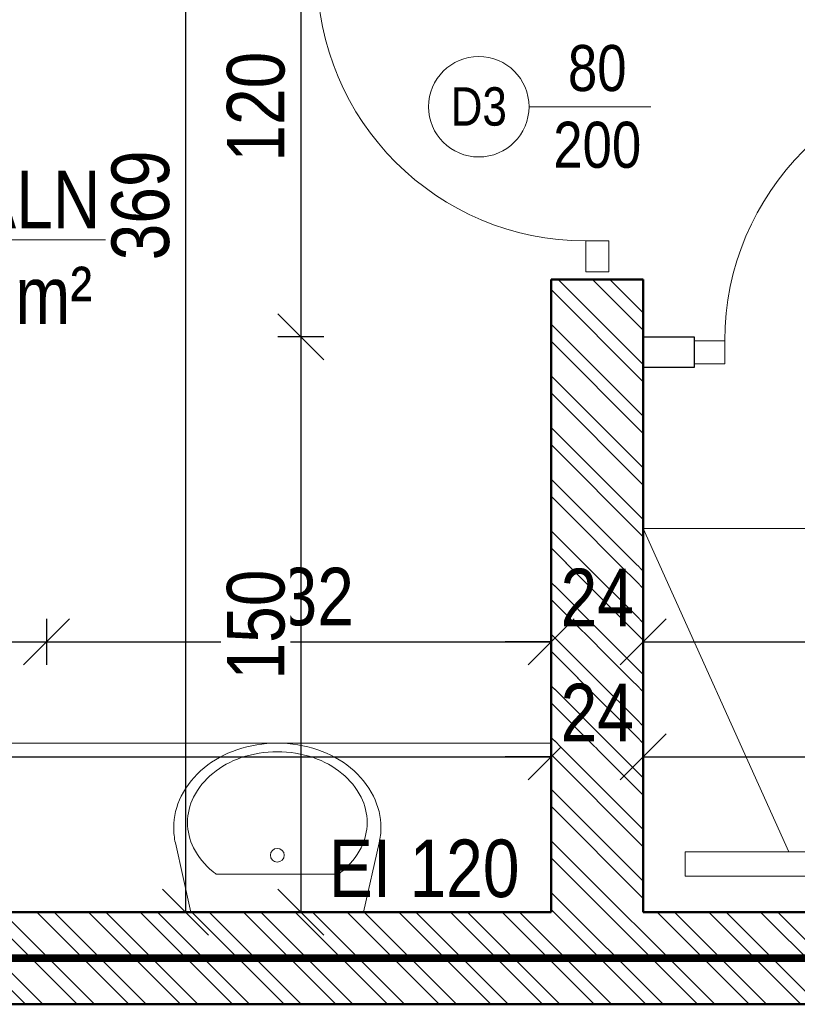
# Model space of a CAD drawing. Header units: millimetres. Extents: x 31175 to 52214, y -18116 to -5516.
# Tile 16 of 155: x 34783 to 34985, y -13562 to -13306. Entities that reach past the tile are written whole.
import ezdxf

# ---------------------------------------------------------------- set-up
doc = ezdxf.new("R2010")
doc.units = ezdxf.units.MM
doc.linetypes.add('ACAD_ISO05W100', pattern=[33, 24, -3, 0, -3, 0, -3])
doc.layers.get('Defpoints').update_dxf_attribs({"color": 6})
for name, color, linetype, lineweight in [('A-ARM', 225, 'Continuous', 0), ('A-DRZ', 154, 'Continuous', 0), ('A-kreskowanie', 253, 'Continuous', 0), ('A-opis', 130, 'Continuous', 9), ('A-wymiar', 177, 'Continuous', 0), ('A_opis_drzwi', 60, 'Continuous', 0), ('A_p_poż', 7, 'Continuous', 0), ('A_SCIANA_PROJ_KONSTRUKCJA', 3, 'Continuous', 50), ('A_SCINAN_PROJ_DZIALOWA', 5, 'Continuous', 30)]:
    doc.layers.add(name, color=color, linetype=linetype, lineweight=lineweight)
doc.styles.get("Standard").update_dxf_attribs({"font": 'ARIALN.TTF'})
doc.styles.add('wymiary', font='ARIALN.TTF')
doc.dimstyles.new('anka', dxfattribs={"dimtxt": 15, "dimasz": 12, "dimexe": 6, "dimexo": 0.0625, "dimgap": 4, "dimtad": 1, "dimdec": 0, "dimzin": 0, "dimdsep": 46, "dimtxsty": 'wymiary', "dimblk": 'OBLIQUE', "dimcen": 0.09, "dimclrt": 7, "dimadec": 0, "dimazin": 0, "dimtfac": 1, "dimtdec": 0, "dimtix": 1, "dimtofl": 0, "dimtmove": 0, "dimatfit": 3, "dimldrblk": 'OBLIQUE', "dimfxl": 6, "dimfxlon": 1, "dimtfill": 1, "dimtolj": 1, "dimtzin": 0, "dimarcsym": 0})

# ---------------------------------------------------------------- blocks, each defined once
blk = doc.blocks.new('DRZWI-RZ-41')
at = {"layer": 'A-DRZ'}
for points in [[(9, 43), (3, 43), (3, 35), (9, 35)], [(9, -43), (3, -43), (3, -35), (9, -35)]]:
    blk.add_lwpolyline(points, close=True, dxfattribs=at)
for points in [[(9, -35), (9, -32), (79, -32)], [(79, -35), (79, -32)]]:
    blk.add_lwpolyline(points, dxfattribs=at)
at = {"layer": 'A-DRZ', "extrusion": (0, 0, -1)}
blk.add_lwpolyline([(-9, -35), (-79, -35)], dxfattribs=at)
at = {"layer": 'A-DRZ', "color": 1, "extrusion": (0, 0, -1)}
blk.add_arc((-9, -35), 70, 90, 180, dxfattribs=at)
blk = doc.blocks.new('DYBY2002-B03x0208')
at = {"layer": 'A-ARM'}
for p, q in [((-25, 0), (-29.51, 20.09)), ((25, 0), (29.51, 20.09)), ((-17.69, 11), (17.69, 11)), ((-25, 0), (25, 0))]:
    blk.add_line(p, q, dxfattribs=at)
for points in [[(29.51, 20.09, 0.055281), (30, 24.5, 0.117889), (27.82, 33.61, 0.104524), (21.21, 41.82, 0.089899), (11.74, 47.07, 0.081729), (0, 49, 0.081729), (-11.74, 47.07, 0.089899), (-21.21, 41.82, 0.104524), (-27.82, 33.61, 0.117889), (-30, 24.5, 0.117889)], [(17.69, 11, 0.011961), (18.68, 11.77, 0.104524), (24.25, 18.7, 0.117889), (26, 26, 0.117889), (24.25, 33.3, 0.104524), (18.68, 40.23, 0.089899), (10.46, 44.78, 0.081729), (0, 46.5, 0.081729), (-10.46, 44.78, 0.089899), (-18.68, 40.23, 0.104524), (-24.25, 33.3, 0.117889), (-26, 26, 0.117889)], [(-26, 26, 0.117889), (-24.25, 18.7, 0.104524), (-18.68, 11.77, 0.011961), (-17.69, 11, 0.081729)], [(-30, 24.5, 0.055281), (-29.51, 20.09, 0.104524)]]:
    blk.add_lwpolyline(points, format="xyb", dxfattribs=at)
blk.add_circle((0, 16.5), 2, dxfattribs=at)
blk = doc.blocks.new('_OBLIQUE')
at = {"color": 0, "linetype": 'ByBlock'}
blk.add_line((-0.5, -0.5), (0.5, 0.5), dxfattribs=at)
blk = doc.blocks.new('*D247')
at = {"layer": 'A-wymiar', "color": 0, "lineweight": -2, "transparency": 16777216}
for p, q in [((34414.44, -13239.9), (34402.44, -13239.9)), ((34408.44, -13239.9), (34408.44, -13538.48)), ((34414.44, -13538.48), (34402.44, -13538.48))]:
    blk.add_line(p, q, dxfattribs=at)
at = {"layer": 'Defpoints', "color": 0, "transparency": 16777216}
for p in [(34426, -13239.9), (34408.44, -13538.48), (34921.04, -13538.48)]:
    blk.add_point(p, dxfattribs=at)
at = {"layer": 'A-wymiar', "color": 0, "lineweight": -2, "transparency": 16777216, "xscale": 12, "yscale": 12, "zscale": 12}
for p, rotation in [((34408.44, -13239.9), 90), ((34408.44, -13538.48), 270)]:
    blk.add_blockref('_OBLIQUE', p, dxfattribs=dict(at, rotation=rotation))
at = {"layer": 'A-wymiar', "color": 7, "lineweight": 9, "transparency": 16777216, "insert": (34396.78, -13389.19), "char_height": 15, "attachment_point": 5, "rotation": 90, "style": 'wymiary', "bg_fill": 3, "box_fill_scale": 1.1, "bg_fill_color": 256, "bg_fill_true_color": 13158600, "bg_fill_transparency": 0}
blk.add_mtext('\\A1;299', dxfattribs=at)
blk = doc.blocks.new('*D262')
at = {"layer": 'A-wymiar', "color": 0, "lineweight": -2, "transparency": 16777216}
for p, q in [((34921.04, -13473.95), (34921.04, -13461.95)), ((34945.04, -13473.95), (34945.04, -13461.95)), ((34921.04, -13467.95), (34909.04, -13467.95)), ((34945.04, -13467.95), (34957.04, -13467.95))]:
    blk.add_line(p, q, dxfattribs=at)
at = {"layer": 'Defpoints', "color": 0, "transparency": 16777216}
for p in [(34945.04, -13467.95), (34921.04, -13538.48), (34945.04, -13538.48)]:
    blk.add_point(p, dxfattribs=at)
at = {"layer": 'A-wymiar', "color": 0, "lineweight": -2, "transparency": 16777216, "xscale": 12, "yscale": 12, "zscale": 12}
blk.add_blockref('_OBLIQUE', (34921.04, -13467.95), dxfattribs=at)
at = {"layer": 'A-wymiar', "color": 0, "lineweight": -2, "transparency": 16777216, "xscale": 12, "yscale": 12, "zscale": 12, "rotation": 180}
blk.add_blockref('_OBLIQUE', (34945.04, -13467.95), dxfattribs=at)
at = {"layer": 'A-wymiar', "color": 7, "lineweight": 9, "transparency": 16777216, "insert": (34933.04, -13456.42), "char_height": 15, "attachment_point": 5, "style": 'wymiary', "bg_fill": 3, "box_fill_scale": 1.1, "bg_fill_color": 256, "bg_fill_true_color": 13158600, "bg_fill_transparency": 0}
blk.add_mtext('\\A1;24', dxfattribs=at)
blk = doc.blocks.new('*D263')
at = {"layer": 'A-wymiar', "color": 0, "lineweight": -2, "transparency": 16777216}
for p, q in [((34945.04, -13473.95), (34945.04, -13461.95)), ((35055.29, -13473.95), (35055.29, -13461.95)), ((34945.04, -13467.95), (35055.29, -13467.95))]:
    blk.add_line(p, q, dxfattribs=at)
at = {"layer": 'Defpoints', "color": 0, "transparency": 16777216}
for p in [(35055.29, -13467.95), (34945.04, -13538.48), (35055.29, -13538.48)]:
    blk.add_point(p, dxfattribs=at)
at = {"layer": 'A-wymiar', "color": 0, "lineweight": -2, "transparency": 16777216, "xscale": 12, "yscale": 12, "zscale": 12, "rotation": 180}
blk.add_blockref('_OBLIQUE', (34945.04, -13467.95), dxfattribs=at)
at = {"layer": 'A-wymiar', "color": 0, "lineweight": -2, "transparency": 16777216, "xscale": 12, "yscale": 12, "zscale": 12}
blk.add_blockref('_OBLIQUE', (35055.29, -13467.95), dxfattribs=at)
at = {"layer": 'A-wymiar', "color": 7, "lineweight": 9, "transparency": 16777216, "insert": (35000.17, -13456.29), "char_height": 15, "attachment_point": 5, "style": 'wymiary', "bg_fill": 3, "box_fill_scale": 1.1, "bg_fill_color": 256, "bg_fill_true_color": 13158600, "bg_fill_transparency": 0}
blk.add_mtext('\\A1;110', dxfattribs=at)
blk = doc.blocks.new('*D115')
at = {"layer": 'A-wymiar', "color": 0, "lineweight": -2, "transparency": 16777216}
for p, q in [((34673.54, -13461.95), (34673.54, -13473.95)), ((34789.54, -13461.95), (34789.54, -13473.95)), ((34673.54, -13467.95), (34789.54, -13467.95))]:
    blk.add_line(p, q, dxfattribs=at)
at = {"layer": 'Defpoints', "color": 0, "transparency": 16777216}
for p in [(34789.54, -13239.9), (34673.54, -13307.9), (34789.54, -13467.95)]:
    blk.add_point(p, dxfattribs=at)
at = {"layer": 'A-wymiar', "color": 0, "lineweight": -2, "transparency": 16777216, "xscale": 12, "yscale": 12, "zscale": 12, "rotation": 180}
blk.add_blockref('_OBLIQUE', (34673.54, -13467.95), dxfattribs=at)
at = {"layer": 'A-wymiar', "color": 0, "lineweight": -2, "transparency": 16777216, "xscale": 12, "yscale": 12, "zscale": 12}
blk.add_blockref('_OBLIQUE', (34789.54, -13467.95), dxfattribs=at)
at = {"layer": 'A-wymiar', "color": 7, "lineweight": 9, "transparency": 16777216, "insert": (34731.54, -13456.29), "char_height": 15, "attachment_point": 5, "style": 'wymiary', "bg_fill": 3, "box_fill_scale": 1.1, "bg_fill_color": 256, "bg_fill_true_color": 13158600, "bg_fill_transparency": 0}
blk.add_mtext('\\A1;116', dxfattribs=at)
blk = doc.blocks.new('*D270')
at = {"layer": 'A-wymiar', "color": 0, "lineweight": -2, "transparency": 16777216}
for p, q in [((34789.54, -13461.95), (34789.54, -13473.95)), ((34921.04, -13461.95), (34921.04, -13473.95)), ((34789.54, -13467.95), (34921.04, -13467.95))]:
    blk.add_line(p, q, dxfattribs=at)
at = {"layer": 'Defpoints', "color": 0, "transparency": 16777216}
for p in [(34789.54, -13239.9), (34921.04, -13373.48), (34921.04, -13467.95)]:
    blk.add_point(p, dxfattribs=at)
at = {"layer": 'A-wymiar', "color": 0, "lineweight": -2, "transparency": 16777216, "xscale": 12, "yscale": 12, "zscale": 12, "rotation": 180}
blk.add_blockref('_OBLIQUE', (34789.54, -13467.95), dxfattribs=at)
at = {"layer": 'A-wymiar', "color": 0, "lineweight": -2, "transparency": 16777216, "xscale": 12, "yscale": 12, "zscale": 12}
blk.add_blockref('_OBLIQUE', (34921.04, -13467.95), dxfattribs=at)
at = {"layer": 'A-wymiar', "color": 7, "lineweight": 9, "transparency": 16777216, "insert": (34855.29, -13456.29), "char_height": 15, "attachment_point": 5, "style": 'wymiary', "bg_fill": 3, "box_fill_scale": 1.1, "bg_fill_color": 256, "bg_fill_true_color": 13158600, "bg_fill_transparency": 0}
blk.add_mtext('\\A1;132', dxfattribs=at)
blk = doc.blocks.new('*D116')
at = {"layer": 'A-wymiar', "color": 0, "lineweight": -2, "transparency": 16777216}
for p, q in [((34347.54, -13503.95), (34347.54, -13491.95)), ((34921.04, -13503.95), (34921.04, -13491.95)), ((34347.54, -13497.95), (34921.04, -13497.95))]:
    blk.add_line(p, q, dxfattribs=at)
at = {"layer": 'Defpoints', "color": 0, "transparency": 16777216}
for p in [(34921.04, -13497.95), (34347.54, -13538.48), (34921.04, -13538.48)]:
    blk.add_point(p, dxfattribs=at)
at = {"layer": 'A-wymiar', "color": 0, "lineweight": -2, "transparency": 16777216, "xscale": 12, "yscale": 12, "zscale": 12, "rotation": 180}
blk.add_blockref('_OBLIQUE', (34347.54, -13497.95), dxfattribs=at)
at = {"layer": 'A-wymiar', "color": 0, "lineweight": -2, "transparency": 16777216, "xscale": 12, "yscale": 12, "zscale": 12}
blk.add_blockref('_OBLIQUE', (34921.04, -13497.95), dxfattribs=at)
at = {"layer": 'A-wymiar', "color": 7, "lineweight": 9, "transparency": 16777216, "insert": (34634.29, -13486.32), "char_height": 15, "attachment_point": 5, "style": 'wymiary', "bg_fill": 3, "box_fill_scale": 1.1, "bg_fill_color": 256, "bg_fill_true_color": 13158600, "bg_fill_transparency": 0}
blk.add_mtext('\\A1;574', dxfattribs=at)
blk = doc.blocks.new('*D117')
at = {"layer": 'A-wymiar', "color": 0, "lineweight": -2, "transparency": 16777216}
for p, q in [((34921.04, -13503.95), (34921.04, -13491.95)), ((34945.04, -13491.95), (34945.04, -13503.95)), ((34921.04, -13497.95), (34909.04, -13497.95)), ((34945.04, -13497.95), (34957.04, -13497.95))]:
    blk.add_line(p, q, dxfattribs=at)
at = {"layer": 'Defpoints', "color": 0, "transparency": 16777216}
for p in [(34945.04, -13467.95), (34945.04, -13497.95), (34921.04, -13538.48)]:
    blk.add_point(p, dxfattribs=at)
at = {"layer": 'A-wymiar', "color": 0, "lineweight": -2, "transparency": 16777216, "xscale": 12, "yscale": 12, "zscale": 12}
blk.add_blockref('_OBLIQUE', (34921.04, -13497.95), dxfattribs=at)
at = {"layer": 'A-wymiar', "color": 0, "lineweight": -2, "transparency": 16777216, "xscale": 12, "yscale": 12, "zscale": 12, "rotation": 180}
blk.add_blockref('_OBLIQUE', (34945.04, -13497.95), dxfattribs=at)
at = {"layer": 'A-wymiar', "color": 7, "lineweight": 9, "transparency": 16777216, "insert": (34933.04, -13486.42), "char_height": 15, "attachment_point": 5, "style": 'wymiary', "bg_fill": 3, "box_fill_scale": 1.1, "bg_fill_color": 256, "bg_fill_true_color": 13158600, "bg_fill_transparency": 0}
blk.add_mtext('\\A1;24', dxfattribs=at)
blk = doc.blocks.new('*D118')
at = {"layer": 'A-wymiar', "color": 0, "lineweight": -2, "transparency": 16777216}
for p, q in [((34945.04, -13491.95), (34945.04, -13503.95)), ((35402.54, -13491.95), (35402.54, -13503.95)), ((34945.04, -13497.95), (35402.54, -13497.95))]:
    blk.add_line(p, q, dxfattribs=at)
at = {"layer": 'Defpoints', "color": 0, "transparency": 16777216}
for p in [(34945.04, -13467.95), (35402.54, -13467.95), (35402.54, -13497.95)]:
    blk.add_point(p, dxfattribs=at)
at = {"layer": 'A-wymiar', "color": 0, "lineweight": -2, "transparency": 16777216, "xscale": 12, "yscale": 12, "zscale": 12, "rotation": 180}
blk.add_blockref('_OBLIQUE', (34945.04, -13497.95), dxfattribs=at)
at = {"layer": 'A-wymiar', "color": 0, "lineweight": -2, "transparency": 16777216, "xscale": 12, "yscale": 12, "zscale": 12}
blk.add_blockref('_OBLIQUE', (35402.54, -13497.95), dxfattribs=at)
at = {"layer": 'A-wymiar', "color": 7, "lineweight": 9, "transparency": 16777216, "insert": (35173.79, -13486.29), "char_height": 15, "attachment_point": 5, "style": 'wymiary', "bg_fill": 3, "box_fill_scale": 1.1, "bg_fill_color": 256, "bg_fill_true_color": 13158600, "bg_fill_transparency": 0}
blk.add_mtext('\\A1;458', dxfattribs=at)
blk = doc.blocks.new('*D168')
at = {"layer": 'A-wymiar', "color": 0, "lineweight": -2, "transparency": 16777216}
for p, q in [((34831.72, -13169.9), (34819.72, -13169.9)), ((34825.72, -13169.9), (34825.72, -13538.48)), ((34831.72, -13538.48), (34819.72, -13538.48))]:
    blk.add_line(p, q, dxfattribs=at)
at = {"layer": 'Defpoints', "color": 0, "transparency": 16777216}
for p in [(34921.04, -13169.9), (34825.72, -13538.48), (34921.04, -13538.48)]:
    blk.add_point(p, dxfattribs=at)
at = {"layer": 'A-wymiar', "color": 0, "lineweight": -2, "transparency": 16777216, "xscale": 12, "yscale": 12, "zscale": 12}
for p, rotation in [((34825.72, -13169.9), 90), ((34825.72, -13538.48), 270)]:
    blk.add_blockref('_OBLIQUE', p, dxfattribs=dict(at, rotation=rotation))
at = {"layer": 'A-wymiar', "color": 7, "transparency": 16777216, "insert": (34814.07, -13354.19), "char_height": 15, "attachment_point": 5, "rotation": 90, "style": 'wymiary', "bg_fill": 3, "box_fill_scale": 1.1, "bg_fill_color": 256, "bg_fill_true_color": 13158600, "bg_fill_transparency": 0}
blk.add_mtext('\\A1;369', dxfattribs=at)
blk = doc.blocks.new('*D641')
at = {"layer": 'A-wymiar', "color": 0, "lineweight": -2, "transparency": 16777216}
for p, q in [((34861.79, -13268.48), (34849.79, -13268.48)), ((34855.79, -13268.48), (34855.79, -13388.48)), ((34861.79, -13388.48), (34849.79, -13388.48))]:
    blk.add_line(p, q, dxfattribs=at)
at = {"layer": 'Defpoints', "color": 0, "transparency": 16777216}
for p in [(34921.04, -13268.48), (34855.79, -13388.48), (34921.04, -13388.48)]:
    blk.add_point(p, dxfattribs=at)
at = {"layer": 'A-wymiar', "color": 0, "lineweight": -2, "transparency": 16777216, "xscale": 12, "yscale": 12, "zscale": 12}
for p, rotation in [((34855.79, -13268.48), 90), ((34855.79, -13388.48), 270)]:
    blk.add_blockref('_OBLIQUE', p, dxfattribs=dict(at, rotation=rotation))
at = {"layer": 'A-wymiar', "color": 7, "transparency": 16777216, "insert": (34844.14, -13328.48), "char_height": 15, "attachment_point": 5, "rotation": 90, "style": 'wymiary', "bg_fill": 3, "box_fill_scale": 1.1, "bg_fill_color": 256, "bg_fill_true_color": 13158600, "bg_fill_transparency": 0}
blk.add_mtext('\\A1;120', dxfattribs=at)
blk = doc.blocks.new('*D642')
at = {"layer": 'A-wymiar', "color": 0, "lineweight": -2, "transparency": 16777216}
for p, q in [((34861.79, -13388.48), (34849.79, -13388.48)), ((34855.79, -13388.48), (34855.79, -13538.48)), ((34861.79, -13538.48), (34849.79, -13538.48))]:
    blk.add_line(p, q, dxfattribs=at)
at = {"layer": 'Defpoints', "color": 0, "transparency": 16777216}
for p in [(34921.04, -13388.48), (34855.79, -13538.48), (34921.04, -13538.48)]:
    blk.add_point(p, dxfattribs=at)
at = {"layer": 'A-wymiar', "color": 0, "lineweight": -2, "transparency": 16777216, "xscale": 12, "yscale": 12, "zscale": 12}
for p, rotation in [((34855.79, -13388.48), 90), ((34855.79, -13538.48), 270)]:
    blk.add_blockref('_OBLIQUE', p, dxfattribs=dict(at, rotation=rotation))
at = {"layer": 'A-wymiar', "color": 7, "transparency": 16777216, "insert": (34844.14, -13463.48), "char_height": 15, "attachment_point": 5, "rotation": 90, "style": 'wymiary', "bg_fill": 3, "box_fill_scale": 1.1, "bg_fill_color": 256, "bg_fill_true_color": 13158600, "bg_fill_transparency": 0}
blk.add_mtext('\\A1;150', dxfattribs=at)

msp = doc.modelspace()

# ---------------------------------------------------------------- linework, layer by layer
at = {"layer": 'A-ARM'}
for points in [[(35055.04, -13438.48), (34945.04, -13438.48)], [(34945.04, -13438.48), (34982.96, -13522.77)], [(34347.54, -13538.48), (34347.54, -13494.38), (34921.04, -13494.38)]]:
    msp.add_lwpolyline(points, dxfattribs=at)
msp.add_lwpolyline([(34955.94, -13522.77), (35046.55, -13522.77), (35046.55, -13529.1), (34955.94, -13529.1)], close=True, dxfattribs=at)
at = {"layer": 'A_p_poż', "color": 1, "linetype": 'ACAD_ISO05W100', "const_width": 2}
msp.add_lwpolyline([(35427.54, -13550.48), (34322.54, -13550.48)], dxfattribs=at)
at = {"layer": 'A_SCIANA_PROJ_KONSTRUKCJA'}
for points in [[(35427.54, -13378.48), (35427.54, -13562.48), (34322.54, -13562.48), (34322.54, -13040.69)], [(34921.04, -13538.48), (34347.54, -13538.48), (34347.54, -13040.69)], [(34921.04, -13373.48), (34921.04, -13538.48)], [(34945.04, -13373.48), (34921.04, -13373.48)], [(34945.04, -13373.48), (34945.04, -13538.48)], [(35402.54, -13378.48), (35402.54, -13538.48), (34945.04, -13538.48)]]:
    msp.add_lwpolyline(points, dxfattribs=at)
at = {"layer": 'A_SCINAN_PROJ_DZIALOWA'}
msp.add_lwpolyline([(34945.04, -13388.48), (34958.29, -13388.48), (34958.29, -13396.48), (34945.24, -13396.48)], dxfattribs=at)

# ---------------------------------------------------------------- block references
at = {"layer": 'A-ARM', "xscale": 0.9, "yscale": 0.9, "zscale": 0.9}
msp.add_blockref('DYBY2002-B03x0208', (34849.67, -13538.48), dxfattribs=at)
at = {"layer": 'A-DRZ', "rotation": 90.00000000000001}
msp.add_blockref('DRZWI-RZ-41', (35001.29, -13398.48), dxfattribs=at)
msp.add_blockref('DRZWI-RZ-41', (35001.29, -13398.48), dxfattribs=at)

# ---------------------------------------------------------------- texts
at = {"layer": 'A_p_poż', "color": 1, "linetype": 'ACAD_ISO05W100', "insert": (34863.1, -13519.54), "char_height": 15, "attachment_point": 1}
msp.add_mtext_dynamic_manual_height_columns('EI 120', width=119.2731, gutter_width=12.5, heights=[0], dxfattribs=at)

# ---------------------------------------------------------------- next in the draw order: dimensions: what is measured, and where the dimension line sits
at = {"layer": 'A-wymiar', "lineweight": 9}
dim = msp.add_linear_dim(base=(34408.44, -13538.48), p1=(34426, -13239.9), p2=(34921.04, -13538.48), angle=90, dimstyle='anka', override={"dimtmove": 1}, dxfattribs=at)
dim.commit()
dim.dimension.update_dxf_attribs({"geometry": '*D247', "text_midpoint": (34396.78, -13389.19)})

# ---------------------------------------------------------------- next in the draw order: dimensions: what is measured, and where the dimension line sits
for base, p1, p2, picture, middle in [((34789.54, -13467.95), (34673.54, -13307.9), (34789.54, -13239.9), '*D115', (34731.54, -13456.29)), ((34945.04, -13467.95), (34921.04, -13538.48), (34945.04, -13538.48), '*D262', (34933.04, -13456.42))]:
    dim = msp.add_linear_dim(base=base, p1=p1, p2=p2, dimstyle='anka', override={"dimtmove": 1}, dxfattribs=at)
    dim.commit()
    dim.dimension.update_dxf_attribs({"geometry": picture, "text_midpoint": middle})

# ---------------------------------------------------------------- next in the draw order: dimensions: what is measured, and where the dimension line sits
for base, p1, p2, picture, middle in [((34921.0427, -13467.9473), (34789.5425, -13239.8988), (34921.0427, -13373.4829), '*D270', (34855.2926, -13456.2887)), ((35055.29, -13467.95), (34945.04, -13538.48), (35055.29, -13538.48), '*D263', (35000.17, -13456.29))]:
    dim = msp.add_linear_dim(base=base, p1=p1, p2=p2, dimstyle='anka', override={"dimtmove": 1}, dxfattribs=at)
    dim.commit()
    dim.dimension.update_dxf_attribs({"geometry": picture, "text_midpoint": middle})
dim = msp.add_linear_dim(base=(34921.04272976, -13497.947335), p1=(34347.54272976, -13538.48285483), p2=(34921.04272976, -13538.48285483), dimstyle='anka', dxfattribs=at)
dim.commit()
dim.dimension.update_dxf_attribs({"geometry": '*D116', "text_midpoint": (34634.29272976, -13486.31943596)})

# ---------------------------------------------------------------- next in the draw order: texts
at = {"layer": 'A-opis', "color": 156, "true_color": 0x0f468a, "insert": (34703.14, -13345.16), "char_height": 15, "attachment_point": 1, "style": 'wymiary'}
msp.add_mtext_dynamic_manual_height_columns('\\pi12.627;{\\LUMYWALNIA}\\P\\pi30.487;21,13 m²', width=128.0244, gutter_width=12.5, heights=[0], dxfattribs=at)

# ---------------------------------------------------------------- next in the draw order: dimensions: what is measured, and where the dimension line sits
at = {"layer": 'A-wymiar', "lineweight": 9}
dim = msp.add_linear_dim(base=(34945.04, -13497.95), p1=(34921.04, -13538.48), p2=(34945.04, -13467.95), dimstyle='anka', override={"dimtmove": 1}, dxfattribs=at)
dim.commit()
dim.dimension.update_dxf_attribs({"geometry": '*D117', "text_midpoint": (34933.04, -13486.42)})

# ---------------------------------------------------------------- next in the draw order: dimensions: what is measured, and where the dimension line sits
dim = msp.add_linear_dim(base=(35402.54272976, -13497.947335), p1=(34945.04272976, -13467.947335), p2=(35402.54272976, -13467.947335), dimstyle='anka', override={"dimtmove": 1}, dxfattribs=at)
dim.commit()
dim.dimension.update_dxf_attribs({"geometry": '*D118', "text_midpoint": (35173.79272976, -13486.28874018)})

# ---------------------------------------------------------------- next in the draw order: hatches: boundary and pattern name
at = {"layer": 'A-kreskowanie', "lineweight": 5, "true_color": 0xeb7500}
h = msp.add_hatch(dxfattribs=at)
h.set_pattern_fill('ANSI32', color=30, angle=-90)
h.set_pattern_definition([(315, (-56.926, -40.622), (6.735192, 6.735192), []), (315, (-56.926, -45.112), (6.735192, 6.735192), [])])
h.paths.add_polyline_path([(35402.54, -13278.48), (35427.54, -13278.48), (35427.54, -12950.9), (35402.54, -12950.9)])
h.paths.add_polyline_path([(35427.54, -13378.48), (35402.54, -13378.48), (35402.54, -13538.48), (34945.04, -13538.48), (34945.04, -13373.48), (34921.04, -13373.48), (34921.04, -13538.48), (34347.54, -13538.48), (34347.54, -13040.69), (34323.54, -13040.69), (34323.54, -13562.48), (35427.54, -13562.48)])

# ---------------------------------------------------------------- next in the draw order: dimensions: what is measured, and where the dimension line sits
at = {"layer": 'A-wymiar'}
dim = msp.add_linear_dim(base=(34825.72, -13538.48), p1=(34921.04, -13169.9), p2=(34921.04, -13538.48), angle=90, dimstyle='anka', override={"dimtmove": 1}, dxfattribs=at)
dim.commit()
dim.dimension.update_dxf_attribs({"geometry": '*D168', "text_midpoint": (34814.07, -13354.19)})

# ---------------------------------------------------------------- next in the draw order: dimensions: what is measured, and where the dimension line sits
dim = msp.add_linear_dim(base=(34855.79, -13388.48), p1=(34921.04, -13268.48), p2=(34921.04, -13388.48), angle=90, dimstyle='anka', override={"dimtmove": 1}, dxfattribs=at)
dim.commit()
dim.dimension.update_dxf_attribs({"geometry": '*D641', "text_midpoint": (34844.14, -13328.48)})

# ---------------------------------------------------------------- next in the draw order: linework, layer by layer
at = {"layer": 'A_opis_drzwi'}
msp.add_line((34915.25, -13328.48), (34947.04, -13328.48), dxfattribs=at)
msp.add_circle((34902.17, -13328.48), 13.09, dxfattribs=at)

# ---------------------------------------------------------------- next in the draw order: block references
at = {"layer": 'A-DRZ', "rotation": 180}
msp.add_blockref('DRZWI-RZ-41', (34939.04, -13328.48), dxfattribs=at)
msp.add_blockref('DRZWI-RZ-41', (34939.04, -13328.48), dxfattribs=at)

# ---------------------------------------------------------------- next in the draw order: texts
at = {"layer": 'A_opis_drzwi', "width": 42.7859, "attachment_point": 5, "style": 'wymiary'}
for s, insert, char_height in [('80\\P200', (34933.04, -13328.48), 12), ('D3', (34902.17, -13328.48), 10)]:
    msp.add_mtext(s, dxfattribs=dict(at, insert=insert, char_height=char_height))

# ---------------------------------------------------------------- next in the draw order: dimensions: what is measured, and where the dimension line sits
at = {"layer": 'A-wymiar'}
dim = msp.add_linear_dim(base=(34855.79, -13538.48), p1=(34921.04, -13388.48), p2=(34921.04, -13538.48), angle=90, dimstyle='anka', override={"dimtmove": 1}, dxfattribs=at)
dim.commit()
dim.dimension.update_dxf_attribs({"geometry": '*D642', "text_midpoint": (34844.14, -13463.48)})

doc.saveas('drawing.dxf')
